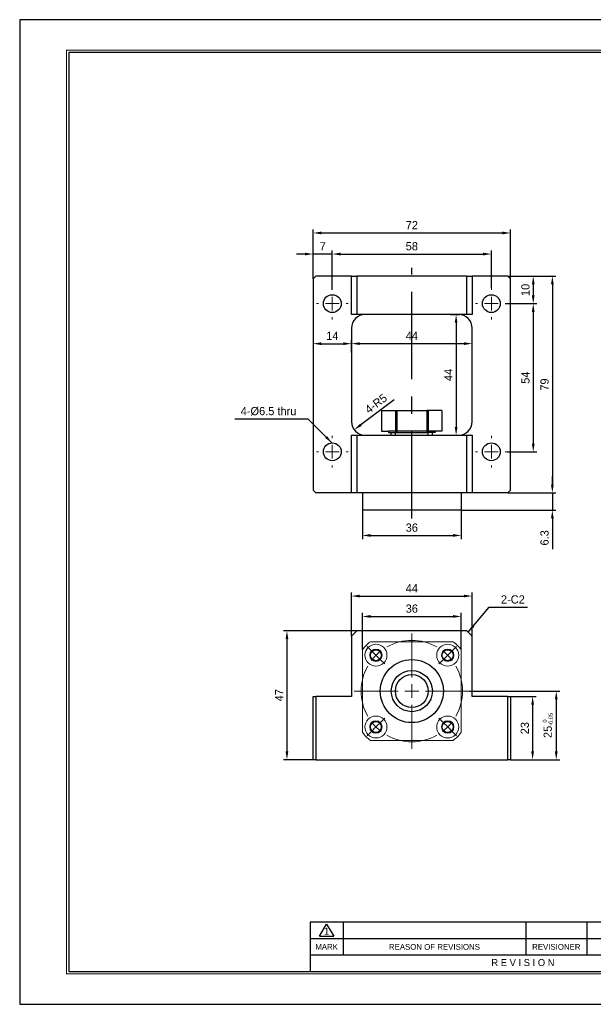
# Model space of a CAD drawing. Header units: millimetres. Extents: x 0 to 508, y 0 to 359.
# Tile 1 of 3: x 0 to 209, y 0 to 359. Entities that reach past the tile are written whole.
import ezdxf
from ezdxf.enums import TextEntityAlignment as Align

# ---------------------------------------------------------------- set-up
doc = ezdxf.new("R2010")
doc.units = ezdxf.units.MM
doc.linetypes.add('CENTER', pattern=[50.8, 31.75, -6.35, 6.35, -6.35])
doc.layers.get('0').update_dxf_attribs({"linetype": 'CONTINUOUS'})
doc.layers.get('DEFPOINTS').update_dxf_attribs({"linetype": 'CONTINUOUS'})
for name, color, linetype in [('center', 1, 'CENTER'), ('L1', 7, 'CONTINUOUS'), ('OUTLINE', 7, 'CONTINUOUS')]:
    doc.layers.add(name, color=color, linetype=linetype)
doc.dimstyles.get("Standard").update_dxf_attribs({"dimtxt": 3, "dimasz": 3, "dimexe": 1.3, "dimexo": 0, "dimgap": 1.3, "dimtad": 1, "dimdec": 3, "dimzin": 11, "dimdsep": 46, "dimtxsty": 'Standard', "dimcen": 0, "dimclrd": 5, "dimclre": 5, "dimclrt": 3, "dimadec": 0, "dimazin": 0, "dimtfac": 0.6, "dimtdec": 3, "dimtmove": 0, "dimatfit": 3, "dimfxl": 1.25, "dimtolj": 1, "dimtzin": 11, "dimarcsym": 0})

# ---------------------------------------------------------------- blocks, each defined once
blk = doc.blocks.new('표제란')
at = {"layer": 'L1', "color": 0}
for p, q in [((297, 210), (0, 210)), ((0, 210), (0, 0)), ((0, 0), (297, 0))]:
    blk.add_line(p, q, dxfattribs=at)
at = {"layer": 'L1'}
for p, q in [((160, 17.5), (62, 17.5)), ((62, 17.5), (62, 7)), ((64, 14.51), (65.5, 17.1)), ((65.5, 17.1), (67, 14.51)), ((69, 17.5), (69, 10.5)), ((108, 17.5), (108, 10.5)), ((121, 17.5), (121, 10.5)), ((147, 14), (62, 14)), ((64, 14.51), (67, 14.51)), ((147, 10.5), (62, 10.5))]:
    blk.add_line(p, q, dxfattribs=at)
at = {"layer": 'L1', "const_width": 0.25}
blk.add_lwpolyline([(290.5, 6.5), (290.5, 203.5), (10, 203.5), (10, 6.5)], close=True, dxfattribs=at)
at = {"layer": 'L1'}
blk.add_lwpolyline([(290, 7), (290, 203), (10.5, 203), (10.5, 7)], close=True, dxfattribs=at)
for s, height, p in [('1', 1.5, (65.5, 15.61)), ('MARK', 1.25, (65.5, 12.25)), ('REASON OF REVISIONS', 1.25, (88.5, 12.25)), ('REVISIONER', 1.25, (114.5, 12.25)), ('R E V I S I O N', 1.5, (107.38, 8.9))]:
    blk.add_text(s, height=height, dxfattribs=at).set_placement(p, align=Align.MIDDLE_CENTER)
for tag, p in [('필렛', (179.25, 10.9)), ('모따기', (179.25, 8.3))]:
    blk.add_attdef(tag, text='', height=1.15, dxfattribs=at).set_placement(p, align=Align.MIDDLE_LEFT)
at = {"layer": 'OUTLINE', "ltscale": 0.5}
for tag, p, height in [('TITLE', (237.17, 24.41), 2.5), ('도번', (251.18, 15.64), 2.5), ('SCALE', (253.78, 9.55), 1.2), ('DATE', (277.02, 9.51), 1.2)]:
    blk.add_attdef(tag, p, '', height=height, dxfattribs=at)
blk = doc.blocks.new('SW_CENTERMARKSYMBOL_0')
at = {"color": 0, "linetype": 'Continuous', "lineweight": 0}
for p, q in [((-13.08, -8.08), (-13.08, 7.92)), ((-27.93, 1.77), (-29.34, 3.18)), ((-26.16, 0), (-27.93, 1.77)), ((0, 0), (-1.77, -1.77)), ((0, 0), (1.77, 1.77)), ((1.77, 1.77), (3.18, 3.18)), ((-26.16, 0), (-24.4, -1.77)), ((-24.4, -1.77), (-22.98, -3.18)), ((-1.77, -1.77), (-3.18, -3.18)), ((-13.08, -13.08), (-13.08, -10.58)), ((-18.08, -13.08), (-34.08, -13.08)), ((-13.08, -13.08), (-15.58, -13.08)), ((-13.08, -13.08), (-13.08, -15.58)), ((-13.08, -13.08), (-10.58, -13.08)), ((-8.08, -13.08), (7.92, -13.08)), ((-13.08, -18.08), (-13.08, -34.08)), ((-26.16, -26.16), (-24.4, -24.4)), ((-24.4, -24.4), (-22.98, -22.98)), ((-1.77, -24.4), (-3.18, -22.98)), ((0, -26.16), (-1.77, -24.4)), ((-27.93, -27.93), (-29.34, -29.34)), ((-26.16, -26.16), (-27.93, -27.93)), ((0, -26.16), (1.77, -27.93)), ((1.77, -27.93), (3.18, -29.34))]:
    blk.add_line(p, q, dxfattribs=at)
for start, end in [(60.4853, 119.5147), (127.2573, 135), (45, 52.7427), (135, 142.7427), (37.2573, 45), (150.4853, 209.5147), (330.4853, 29.5147), (217.2573, 225), (315, 322.7427), (225, 232.7427), (307.2573, 315), (240.4853, 299.5147)]:
    blk.add_arc((-13.08, -13.08), 18.5, start, end, dxfattribs=at)
blk = doc.blocks.new('SW_CENTERMARKSYMBOL_1')
at = {"color": 0, "linetype": 'Continuous', "lineweight": 0}
for p, q in [((0, 5), (0, 5.75)), ((-5, 0), (-5.75, 0)), ((0, 0), (-2.5, 0)), ((0, 0), (0, 2.5)), ((0, 0), (0, -2.5)), ((0, 0), (2.5, 0)), ((5, 0), (5.75, 0)), ((0, -5), (0, -5.75))]:
    blk.add_line(p, q, dxfattribs=at)
blk = doc.blocks.new('SW_CENTERMARKSYMBOL_2')
at = {"color": 0, "linetype": 'Continuous', "lineweight": 0}
for p, q in [((0, 5), (0, 5.75)), ((-5, 0), (-5.75, 0)), ((0, 0), (-2.5, 0)), ((0, 0), (0, 2.5)), ((0, 0), (0, -2.5)), ((0, 0), (2.5, 0)), ((5, 0), (5.75, 0)), ((0, -5), (0, -5.75))]:
    blk.add_line(p, q, dxfattribs=at)
blk = doc.blocks.new('SW_CENTERMARKSYMBOL_3')
at = {"color": 0, "linetype": 'Continuous', "lineweight": 0}
for p, q in [((0, 5), (0, 5.75)), ((-5, 0), (-5.75, 0)), ((0, 0), (-2.5, 0)), ((0, 0), (0, 2.5)), ((0, 0), (0, -2.5)), ((0, 0), (2.5, 0)), ((5, 0), (5.75, 0)), ((0, -5), (0, -5.75))]:
    blk.add_line(p, q, dxfattribs=at)
blk = doc.blocks.new('SW_CENTERMARKSYMBOL_4')
at = {"color": 0, "linetype": 'Continuous', "lineweight": 0}
for p, q in [((0, 5), (0, 5.75)), ((-5, 0), (-5.75, 0)), ((0, 0), (-2.5, 0)), ((0, 0), (0, 2.5)), ((0, 0), (0, -2.5)), ((0, 0), (2.5, 0)), ((5, 0), (5.75, 0)), ((0, -5), (0, -5.75))]:
    blk.add_line(p, q, dxfattribs=at)
blk = doc.blocks.new('*D7')
at = {"layer": 'DEFPOINTS', "color": 0, "ltscale": 0.5}
for p in [(124.99, 180.09), (160.99, 180.09), (160.99, 170.89)]:
    blk.add_point(p, dxfattribs=at)
at = {"layer": 'OUTLINE', "color": 5, "lineweight": -2, "ltscale": 0.5}
for p, q in [((124.99, 180.09), (124.99, 169.59)), ((160.99, 180.09), (160.99, 169.59)), ((127.99, 170.89), (157.99, 170.89))]:
    blk.add_line(p, q, dxfattribs=at)
at = {"layer": 'OUTLINE', "color": 5, "ltscale": 0.5}
for points in [[(127.99, 171.39), (127.99, 170.39), (124.99, 170.89)], [(157.99, 171.39), (157.99, 170.39), (160.99, 170.89)]]:
    blk.add_solid(points, dxfattribs=at)
at = {"layer": 'OUTLINE', "color": 3, "ltscale": 0.5, "insert": (142.99, 173.73), "char_height": 3, "attachment_point": 5}
blk.add_mtext('\\A1;36', dxfattribs=at)
blk = doc.blocks.new('*D8')
at = {"layer": 'DEFPOINTS', "color": 0, "ltscale": 0.5}
for p in [(177.99, 186.39), (160.99, 180.09), (194.23, 180.09)]:
    blk.add_point(p, dxfattribs=at)
at = {"layer": 'OUTLINE', "color": 5, "lineweight": -2, "ltscale": 0.5}
for p, q in [((194.23, 189.39), (194.23, 192.39)), ((177.99, 186.39), (195.53, 186.39)), ((194.23, 186.39), (194.23, 180.09)), ((160.99, 180.09), (195.53, 180.09)), ((194.23, 177.09), (194.23, 165.92))]:
    blk.add_line(p, q, dxfattribs=at)
at = {"layer": 'OUTLINE', "color": 5, "ltscale": 0.5}
for points in [[(193.73, 189.39), (194.73, 189.39), (194.23, 186.39)], [(193.73, 177.09), (194.73, 177.09), (194.23, 180.09)]]:
    blk.add_solid(points, dxfattribs=at)
at = {"layer": 'OUTLINE', "color": 3, "ltscale": 0.5, "insert": (191.39, 170.01), "char_height": 3, "attachment_point": 5, "rotation": 90}
blk.add_mtext('\\A1;6.3', dxfattribs=at)
blk = doc.blocks.new('*D9')
at = {"layer": 'DEFPOINTS', "color": 0, "ltscale": 0.5}
for p in [(177.99, 265.39), (176.99, 255.39), (187.26, 255.39)]:
    blk.add_point(p, dxfattribs=at)
at = {"layer": 'OUTLINE', "color": 5, "lineweight": -2, "ltscale": 0.5}
for p, q in [((177.99, 265.39), (188.56, 265.39)), ((187.26, 262.39), (187.26, 258.39)), ((176.99, 255.39), (188.56, 255.39))]:
    blk.add_line(p, q, dxfattribs=at)
at = {"layer": 'OUTLINE', "color": 5, "ltscale": 0.5}
for points in [[(186.76, 262.39), (187.76, 262.39), (187.26, 265.39)], [(186.76, 258.39), (187.76, 258.39), (187.26, 255.39)]]:
    blk.add_solid(points, dxfattribs=at)
at = {"layer": 'OUTLINE', "color": 3, "ltscale": 0.5, "insert": (184.42, 260.39), "char_height": 3, "attachment_point": 5, "rotation": 90}
blk.add_mtext('\\A1;10', dxfattribs=at)
blk = doc.blocks.new('*D10')
at = {"layer": 'DEFPOINTS', "color": 0, "ltscale": 0.5}
for p in [(176.99, 255.39), (177.74, 201.39), (187.26, 201.39)]:
    blk.add_point(p, dxfattribs=at)
at = {"layer": 'OUTLINE', "color": 5, "lineweight": -2, "ltscale": 0.5}
for p, q in [((176.99, 255.39), (188.56, 255.39)), ((187.26, 252.39), (187.26, 204.39)), ((177.74, 201.39), (188.56, 201.39))]:
    blk.add_line(p, q, dxfattribs=at)
at = {"layer": 'OUTLINE', "color": 5, "ltscale": 0.5}
for points in [[(186.76, 252.39), (187.76, 252.39), (187.26, 255.39)], [(186.76, 204.39), (187.76, 204.39), (187.26, 201.39)]]:
    blk.add_solid(points, dxfattribs=at)
at = {"layer": 'OUTLINE', "color": 3, "ltscale": 0.5, "insert": (184.42, 228.39), "char_height": 3, "attachment_point": 5, "rotation": 90}
blk.add_mtext('\\A1;54', dxfattribs=at)
blk = doc.blocks.new('*D11')
at = {"layer": 'DEFPOINTS', "color": 0, "ltscale": 0.5}
for p in [(177.99, 265.39), (177.99, 186.39), (194.23, 186.39)]:
    blk.add_point(p, dxfattribs=at)
at = {"layer": 'OUTLINE', "color": 5, "lineweight": -2, "ltscale": 0.5}
for p, q in [((177.99, 265.39), (195.53, 265.39)), ((194.23, 262.39), (194.23, 189.39)), ((177.99, 186.39), (195.53, 186.39))]:
    blk.add_line(p, q, dxfattribs=at)
at = {"layer": 'OUTLINE', "color": 5, "ltscale": 0.5}
for points in [[(193.73, 262.39), (194.73, 262.39), (194.23, 265.39)], [(193.73, 189.39), (194.73, 189.39), (194.23, 186.39)]]:
    blk.add_solid(points, dxfattribs=at)
at = {"layer": 'OUTLINE', "color": 3, "ltscale": 0.5, "insert": (191.39, 225.89), "char_height": 3, "attachment_point": 5, "rotation": 90}
blk.add_mtext('\\A1;79', dxfattribs=at)
blk = doc.blocks.new('*D12')
at = {"layer": 'DEFPOINTS', "color": 0, "ltscale": 0.5}
for p in [(106.99, 273.45), (106.99, 264.39), (113.99, 261.14)]:
    blk.add_point(p, dxfattribs=at)
at = {"layer": 'OUTLINE', "color": 5, "lineweight": -2, "ltscale": 0.5}
for p, q in [((103.99, 273.45), (100.99, 273.45)), ((106.99, 264.39), (106.99, 274.75)), ((113.99, 273.45), (106.99, 273.45)), ((113.99, 261.14), (113.99, 274.75)), ((116.99, 273.45), (119.99, 273.45))]:
    blk.add_line(p, q, dxfattribs=at)
at = {"layer": 'OUTLINE', "color": 5, "ltscale": 0.5}
for points in [[(103.99, 273.95), (103.99, 272.95), (106.99, 273.45)], [(116.99, 273.95), (116.99, 272.95), (113.99, 273.45)]]:
    blk.add_solid(points, dxfattribs=at)
at = {"layer": 'OUTLINE', "color": 3, "ltscale": 0.5, "insert": (110.49, 276.28), "char_height": 3, "attachment_point": 5}
blk.add_mtext('\\A1;7', dxfattribs=at)
blk = doc.blocks.new('*D13')
at = {"layer": 'DEFPOINTS', "color": 0, "ltscale": 0.5}
for p in [(171.99, 273.45), (113.99, 260.39), (171.99, 261.14)]:
    blk.add_point(p, dxfattribs=at)
at = {"layer": 'OUTLINE', "color": 5, "lineweight": -2, "ltscale": 0.5}
for p, q in [((113.99, 260.39), (113.99, 274.75)), ((116.99, 273.45), (168.99, 273.45)), ((171.99, 261.14), (171.99, 274.75))]:
    blk.add_line(p, q, dxfattribs=at)
at = {"layer": 'OUTLINE', "color": 5, "ltscale": 0.5}
for points in [[(116.99, 273.95), (116.99, 272.95), (113.99, 273.45)], [(168.99, 273.95), (168.99, 272.95), (171.99, 273.45)]]:
    blk.add_solid(points, dxfattribs=at)
at = {"layer": 'OUTLINE', "color": 3, "ltscale": 0.5, "insert": (142.99, 276.28), "char_height": 3, "attachment_point": 5}
blk.add_mtext('\\A1;58', dxfattribs=at)
blk = doc.blocks.new('*D14')
at = {"layer": 'DEFPOINTS', "color": 0, "ltscale": 0.5}
for p in [(178.99, 281.14), (106.99, 264.39), (178.99, 264.39)]:
    blk.add_point(p, dxfattribs=at)
at = {"layer": 'OUTLINE', "color": 5, "lineweight": -2, "ltscale": 0.5}
for p, q in [((106.99, 264.39), (106.99, 282.44)), ((109.99, 281.14), (175.99, 281.14)), ((178.99, 264.39), (178.99, 282.44))]:
    blk.add_line(p, q, dxfattribs=at)
at = {"layer": 'OUTLINE', "color": 5, "ltscale": 0.5}
for points in [[(109.99, 281.64), (109.99, 280.64), (106.99, 281.14)], [(175.99, 281.64), (175.99, 280.64), (178.99, 281.14)]]:
    blk.add_solid(points, dxfattribs=at)
at = {"layer": 'OUTLINE', "color": 3, "ltscale": 0.5, "insert": (142.99, 283.98), "char_height": 3, "attachment_point": 5}
blk.add_mtext('\\A1;72', dxfattribs=at)
blk = doc.blocks.new('*D15')
at = {"layer": 'DEFPOINTS', "color": 0, "ltscale": 0.5}
for p in [(106.99, 242.37), (120.99, 240.79), (120.99, 239.5)]:
    blk.add_point(p, dxfattribs=at)
at = {"layer": 'OUTLINE', "color": 5, "lineweight": -2, "ltscale": 0.5}
for p, q in [((106.99, 242.37), (106.99, 239.49)), ((109.99, 240.79), (117.99, 240.79)), ((120.99, 239.5), (120.99, 242.09))]:
    blk.add_line(p, q, dxfattribs=at)
at = {"layer": 'OUTLINE', "color": 5, "ltscale": 0.5}
for points in [[(109.99, 241.29), (109.99, 240.29), (106.99, 240.79)], [(117.99, 241.29), (117.99, 240.29), (120.99, 240.79)]]:
    blk.add_solid(points, dxfattribs=at)
at = {"layer": 'OUTLINE', "color": 3, "ltscale": 0.5, "insert": (113.99, 243.63), "char_height": 3, "attachment_point": 5}
blk.add_mtext('\\A1;14', dxfattribs=at)
blk = doc.blocks.new('*D16')
at = {"layer": 'DEFPOINTS', "color": 0, "ltscale": 0.5}
for p in [(164.99, 240.8), (120.99, 237.62), (164.99, 238.61)]:
    blk.add_point(p, dxfattribs=at)
at = {"layer": 'OUTLINE', "color": 5, "lineweight": -2, "ltscale": 0.5}
for p, q in [((120.99, 237.62), (120.99, 242.1)), ((123.99, 240.8), (161.99, 240.8)), ((164.99, 238.61), (164.99, 242.1))]:
    blk.add_line(p, q, dxfattribs=at)
at = {"layer": 'OUTLINE', "color": 5, "ltscale": 0.5}
for points in [[(123.99, 241.3), (123.99, 240.3), (120.99, 240.8)], [(161.99, 241.3), (161.99, 240.3), (164.99, 240.8)]]:
    blk.add_solid(points, dxfattribs=at)
at = {"layer": 'OUTLINE', "color": 3, "ltscale": 0.5, "insert": (142.99, 243.64), "char_height": 3, "attachment_point": 5}
blk.add_mtext('\\A1;44', dxfattribs=at)
blk = doc.blocks.new('*D17')
at = {"layer": 'DEFPOINTS', "color": 0, "ltscale": 0.5}
for p in [(157.06, 251.39), (156.27, 207.39), (159.14, 207.39)]:
    blk.add_point(p, dxfattribs=at)
at = {"layer": 'OUTLINE', "color": 5, "lineweight": -2, "ltscale": 0.5}
for p, q in [((157.06, 251.39), (160.44, 251.39)), ((159.14, 248.39), (159.14, 210.39)), ((156.27, 207.39), (160.44, 207.39))]:
    blk.add_line(p, q, dxfattribs=at)
at = {"layer": 'OUTLINE', "color": 5, "ltscale": 0.5}
for points in [[(158.64, 248.39), (159.64, 248.39), (159.14, 251.39)], [(158.64, 210.39), (159.64, 210.39), (159.14, 207.39)]]:
    blk.add_solid(points, dxfattribs=at)
at = {"layer": 'OUTLINE', "color": 3, "ltscale": 0.5, "insert": (156.3, 229.39), "char_height": 3, "attachment_point": 5, "rotation": 90}
blk.add_mtext('\\A1;44', dxfattribs=at)
blk = doc.blocks.new('*D18')
at = {"layer": 'DEFPOINTS', "color": 0, "ltscale": 0.5}
for p in [(125.99, 212.39), (121.99, 209.38)]:
    blk.add_point(p, dxfattribs=at)
at = {"layer": 'OUTLINE', "color": 5, "lineweight": -2, "ltscale": 0.5}
blk.add_line((136.51, 220.33), (124.39, 211.19), dxfattribs=at)
at = {"layer": 'OUTLINE', "color": 5, "ltscale": 0.5}
blk.add_solid([(124.09, 211.59), (124.69, 210.79), (121.99, 209.38)], dxfattribs=at)
at = {"layer": 'OUTLINE', "color": 3, "ltscale": 0.5, "insert": (129.93, 218.93), "char_height": 3, "attachment_point": 5, "rotation": 37.0225}
blk.add_mtext('\\A1;4-R5', dxfattribs=at)
blk = doc.blocks.new('*D19')
at = {"layer": 'DEFPOINTS', "color": 0, "ltscale": 0.5}
for p in [(160.99, 141.37), (124.99, 129.27), (160.99, 129.27)]:
    blk.add_point(p, dxfattribs=at)
at = {"layer": 'OUTLINE', "color": 5, "lineweight": -2, "ltscale": 0.5}
for p, q in [((124.99, 129.27), (124.99, 142.67)), ((127.99, 141.37), (157.99, 141.37)), ((160.99, 129.27), (160.99, 142.67))]:
    blk.add_line(p, q, dxfattribs=at)
at = {"layer": 'OUTLINE', "color": 5, "ltscale": 0.5}
for points in [[(127.99, 141.87), (127.99, 140.87), (124.99, 141.37)], [(157.99, 141.87), (157.99, 140.87), (160.99, 141.37)]]:
    blk.add_solid(points, dxfattribs=at)
at = {"layer": 'OUTLINE', "color": 3, "ltscale": 0.5, "insert": (142.99, 144.21), "char_height": 3, "attachment_point": 5}
blk.add_mtext('\\A1;36', dxfattribs=at)
blk = doc.blocks.new('*D20')
at = {"layer": 'DEFPOINTS', "color": 0, "ltscale": 0.5}
for p in [(164.99, 148.8), (120.99, 134.16), (164.99, 134.16)]:
    blk.add_point(p, dxfattribs=at)
at = {"layer": 'OUTLINE', "color": 5, "lineweight": -2, "ltscale": 0.5}
for p, q in [((120.99, 134.16), (120.99, 150.1)), ((123.99, 148.8), (161.99, 148.8)), ((164.99, 134.16), (164.99, 150.1))]:
    blk.add_line(p, q, dxfattribs=at)
at = {"layer": 'OUTLINE', "color": 5, "ltscale": 0.5}
for points in [[(123.99, 149.3), (123.99, 148.3), (120.99, 148.8)], [(161.99, 149.3), (161.99, 148.3), (164.99, 148.8)]]:
    blk.add_solid(points, dxfattribs=at)
at = {"layer": 'OUTLINE', "color": 3, "ltscale": 0.5, "insert": (142.99, 151.64), "char_height": 3, "attachment_point": 5}
blk.add_mtext('\\A1;44', dxfattribs=at)
blk = doc.blocks.new('*D21')
at = {"layer": 'DEFPOINTS', "color": 0, "ltscale": 0.5}
for p in [(122.99, 136.16), (97.46, 89.16), (106.99, 89.16)]:
    blk.add_point(p, dxfattribs=at)
at = {"layer": 'OUTLINE', "color": 5, "lineweight": -2, "ltscale": 0.5}
for p, q in [((122.99, 136.16), (96.16, 136.16)), ((97.46, 133.16), (97.46, 92.16)), ((106.99, 89.16), (96.16, 89.16))]:
    blk.add_line(p, q, dxfattribs=at)
at = {"layer": 'OUTLINE', "color": 5, "ltscale": 0.5}
for points in [[(96.96, 133.16), (97.96, 133.16), (97.46, 136.16)], [(96.96, 92.16), (97.96, 92.16), (97.46, 89.16)]]:
    blk.add_solid(points, dxfattribs=at)
at = {"layer": 'OUTLINE', "color": 3, "ltscale": 0.5, "insert": (94.62, 112.66), "char_height": 3, "attachment_point": 5, "rotation": 90}
blk.add_mtext('\\A1;47', dxfattribs=at)
blk = doc.blocks.new('*D22')
at = {"layer": 'DEFPOINTS', "color": 0, "ltscale": 0.5}
for p in [(178.99, 112.16), (178.99, 89.16), (187.04, 89.16)]:
    blk.add_point(p, dxfattribs=at)
at = {"layer": 'OUTLINE', "color": 5, "lineweight": -2, "ltscale": 0.5}
for p, q in [((178.99, 112.16), (188.34, 112.16)), ((187.04, 109.16), (187.04, 92.16)), ((178.99, 89.16), (188.34, 89.16))]:
    blk.add_line(p, q, dxfattribs=at)
at = {"layer": 'OUTLINE', "color": 5, "ltscale": 0.5}
for points in [[(186.54, 109.16), (187.54, 109.16), (187.04, 112.16)], [(186.54, 92.16), (187.54, 92.16), (187.04, 89.16)]]:
    blk.add_solid(points, dxfattribs=at)
at = {"layer": 'OUTLINE', "color": 3, "ltscale": 0.5, "insert": (184.2, 100.66), "char_height": 3, "attachment_point": 5, "rotation": 90}
blk.add_mtext('\\A1;23', dxfattribs=at)
blk = doc.blocks.new('*D23')
at = {"layer": 'DEFPOINTS', "color": 0, "ltscale": 0.5}
for p in [(163.99, 114.16), (178.99, 89.16), (195.65, 89.16)]:
    blk.add_point(p, dxfattribs=at)
at = {"layer": 'OUTLINE', "color": 5, "lineweight": -2, "ltscale": 0.5}
for p, q in [((163.99, 114.16), (196.95, 114.16)), ((195.65, 111.16), (195.65, 92.16)), ((178.99, 89.16), (196.95, 89.16))]:
    blk.add_line(p, q, dxfattribs=at)
at = {"layer": 'OUTLINE', "color": 5, "ltscale": 0.5}
for points in [[(195.15, 111.16), (196.15, 111.16), (195.65, 114.16)], [(195.15, 92.16), (196.15, 92.16), (195.65, 89.16)]]:
    blk.add_solid(points, dxfattribs=at)
at = {"layer": 'OUTLINE', "color": 3, "ltscale": 0.5, "insert": (192.53, 101.66), "char_height": 3, "attachment_point": 5, "rotation": 90}
blk.add_mtext('\\A1;25{\\C3;\\H1.5;\\S  0^ -0.05;}', dxfattribs=at)

msp = doc.modelspace()

# ---------------------------------------------------------------- linework, layer by layer
at = {"linetype": 'ByBlock', "lineweight": 9}
for p, q in [((124.9871, 99.0511), (124.9871, 129.2674)), ((158.0947, 132.1594), (127.8792, 132.1594)), ((160.9871, 99.0515), (160.9871, 129.267)), ((158.0951, 96.1594), (127.8789, 96.1594))]:
    msp.add_line(p, q, dxfattribs=at)
at = {"lineweight": 9}
for centre, radius in [((129.9058, 127.2411), 4), ((129.9058, 127.2411), 2.25), ((156.0688, 127.2408), 4), ((156.0688, 127.2408), 2.25), ((142.9871, 114.1594), 11.5), ((129.9055, 101.078), 4), ((156.0685, 101.0777), 4), ((129.9055, 101.078), 2.25), ((156.0685, 101.0777), 2.25)]:
    msp.add_circle(centre, radius, dxfattribs=at)
at = {"linetype": 'ByBlock', "lineweight": 9}
for start, end in [(130.007157, 139.991649), (40.007157, 49.992843), (220.008351, 229.992843), (310.008351, 319.992843)]:
    msp.add_arc((142.987, 114.1592), 23.5, start, end, dxfattribs=at)
at = {"layer": 'center'}
msp.add_line((142.9868, 177.0921), (142.9868, 268.3921), dxfattribs=at)
at = {"layer": 'OUTLINE'}
for p, q in [((107.9868, 265.3921), (106.9868, 264.3921)), ((106.9868, 264.3921), (106.9868, 187.3921)), ((120.9868, 265.3921), (107.9868, 265.3921)), ((120.9868, 251.3921), (120.9868, 265.3921)), ((120.9868, 265.3921), (122.9868, 265.3921)), ((122.9868, 265.3921), (122.9868, 251.3921)), ((162.9868, 265.3921), (122.9868, 265.3921)), ((162.9868, 251.3921), (162.9868, 265.3921)), ((162.9868, 265.3921), (164.9868, 265.3921)), ((164.9868, 265.3921), (164.9868, 251.3921)), ((177.9868, 265.3921), (164.9868, 265.3921)), ((178.9868, 264.3921), (177.9868, 265.3921)), ((178.9868, 187.3921), (178.9868, 264.3921)), ((122.9868, 251.3921), (120.9868, 251.3921)), ((162.9868, 251.3921), (122.9868, 251.3921)), ((164.9868, 251.3921), (162.9868, 251.3921)), ((120.9868, 246.3921), (120.9868, 212.3921)), ((164.9868, 212.3921), (164.9868, 246.3921)), ((131.9868, 216.3921), (131.9868, 208.8921)), ((131.9868, 216.3921), (137.4868, 216.3921)), ((136.9868, 216.3921), (136.9868, 208.3921)), ((137.4868, 216.3921), (137.4868, 208.3921)), ((137.4868, 216.3921), (148.4868, 216.3921)), ((148.4868, 216.3921), (148.4868, 208.3921)), ((153.9868, 216.3921), (148.4868, 216.3921)), ((148.9868, 216.3921), (148.9868, 208.3921)), ((153.9868, 216.3921), (153.9868, 208.8921)), ((131.9868, 208.8921), (134.4868, 208.8921)), ((134.4868, 208.8921), (134.4868, 208.3921)), ((151.4868, 208.8921), (134.4868, 208.8921)), ((134.4868, 208.3921), (137.4868, 208.3921)), ((135.4868, 207.3921), (135.4868, 208.3921)), ((135.4868, 208.3921), (136.9868, 208.3921)), ((136.9868, 207.3921), (136.9868, 208.3921)), ((137.4868, 208.3921), (148.4868, 208.3921)), ((151.4868, 208.3921), (148.4868, 208.3921)), ((148.9868, 207.3921), (148.9868, 208.3921)), ((150.4868, 208.3921), (148.9868, 208.3921)), ((150.4868, 207.3921), (150.4868, 208.3921)), ((151.4868, 208.8921), (151.4868, 208.3921)), ((153.9868, 208.8921), (151.4868, 208.8921)), ((120.9868, 186.3921), (120.9868, 207.3921)), ((120.9868, 207.3921), (122.9868, 207.3921)), ((122.9868, 207.3921), (122.9868, 186.3921)), ((122.9868, 207.3921), (162.9868, 207.3921)), ((162.9868, 186.3921), (162.9868, 207.3921)), ((162.9868, 207.3921), (164.9868, 207.3921)), ((164.9868, 207.3921), (164.9868, 186.3921)), ((106.9868, 187.3921), (107.9868, 186.3921)), ((177.9868, 186.3921), (178.9868, 187.3921)), ((120.9868, 186.3921), (107.9868, 186.3921)), ((122.9868, 186.3921), (120.9868, 186.3921)), ((162.9868, 186.3921), (122.9868, 186.3921)), ((124.9866, 186.3921), (124.9866, 180.0921)), ((160.9866, 186.3921), (160.9866, 180.0921)), ((164.9868, 186.3921), (162.9868, 186.3921)), ((177.9868, 186.3921), (164.9868, 186.3921)), ((160.9866, 180.0921), (124.9866, 180.0921)), ((122.9868, 136.1594), (120.9868, 134.1594)), ((120.9868, 134.1594), (120.9868, 112.1594)), ((162.9868, 136.1594), (122.9868, 136.1594)), ((164.9868, 134.1594), (162.9868, 136.1594)), ((164.9868, 112.1594), (164.9868, 134.1594)), ((106.9868, 89.1594), (106.9868, 112.1594)), ((106.9868, 112.1594), (107.9868, 112.1594)), ((107.9868, 112.1594), (107.9868, 89.1594)), ((120.9868, 112.1594), (107.9868, 112.1594)), ((177.9868, 112.1594), (164.9868, 112.1594)), ((177.9868, 89.1594), (177.9868, 112.1594)), ((177.9868, 112.1594), (178.9868, 112.1594)), ((178.9868, 112.1594), (178.9868, 89.1594)), ((107.9868, 89.1594), (106.9868, 89.1594)), ((107.9868, 89.1594), (177.9868, 89.1594)), ((178.9868, 89.1594), (177.9868, 89.1594))]:
    msp.add_line(p, q, dxfattribs=at)
for centre, radius in [((113.9868, 255.3921), 3.25), ((171.9868, 255.3921), 3.25), ((113.9868, 201.3921), 3.25), ((171.9868, 201.3921), 3.25), ((129.9054, 127.2409), 2), ((156.0683, 127.2409), 2), ((142.9868, 114.1594), 11.5), ((142.9868, 114.1594), 7.5), ((142.9868, 114.1594), 6), ((129.9054, 101.0779), 2), ((156.0683, 101.0779), 2)]:
    msp.add_circle(centre, radius, dxfattribs=at)
for centre, start, end in [((125.9868, 246.3921), 90, 180), ((159.9868, 246.3921), 0, 90), ((125.9868, 212.3921), 180, 270), ((159.9868, 212.3921), 270, 0)]:
    msp.add_arc(centre, 5, start, end, dxfattribs=at)

# ---------------------------------------------------------------- block references
at = {"layer": 'center'}
for name, p in [('SW_CENTERMARKSYMBOL_2', (113.9868, 255.3921)), ('SW_CENTERMARKSYMBOL_4', (171.9868, 255.3921)), ('SW_CENTERMARKSYMBOL_1', (113.9868, 201.3921)), ('SW_CENTERMARKSYMBOL_3', (171.9868, 201.3921)), ('SW_CENTERMARKSYMBOL_0', (156.0683, 127.2409))]:
    msp.add_blockref(name, p, dxfattribs=at)
at = {"layer": 'OUTLINE', "xscale": 1.7089192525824, "yscale": 1.7089192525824, "zscale": 1.7089192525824}
msp.add_blockref('표제란', (0, 0), dxfattribs=at)

# ---------------------------------------------------------------- texts
at = {"layer": 'OUTLINE', "color": 3, "ltscale": 0.5, "char_height": 3}
for s, insert, attachment_point in [('\\A1;4-%%c6.5 thru', (100.8859, 214.6054), 9), ('\\A1;2-C2', (175.4872, 146.0297), 7)]:
    msp.add_mtext(s, dxfattribs=dict(at, insert=insert, attachment_point=attachment_point))

# ---------------------------------------------------------------- dimensions: what is measured, and where the dimension line sits
at = {"layer": 'OUTLINE', "ltscale": 0.5}
for base, p1, p2, picture, middle in [((178.9868, 281.1371), (106.9868, 264.3921), (178.9868, 264.3921), '*D14', (142.9868, 283.9771)), ((106.9868, 273.4465), (113.9868, 261.1421), (106.9868, 264.3921), '*D12', (110.4868, 276.2845)), ((171.9868, 273.4465), (113.9868, 260.3921), (171.9868, 261.1421), '*D13', (142.9868, 276.2845)), ((120.9868, 240.7909), (106.9868, 242.3742), (120.9868, 239.5045), '*D15', (113.9868, 243.6329)), ((164.9868, 240.7977), (120.9868, 237.6243), (164.9868, 238.6139), '*D16', (142.9868, 243.6376)), ((160.9866, 170.8873), (124.9866, 180.0921), (160.9866, 180.0921), '*D7', (142.9866, 173.7253)), ((164.9868, 148.8017), (120.9868, 134.1594), (164.9868, 134.1594), '*D20', (142.9868, 151.6416)), ((160.9871, 141.3741), (124.9871, 129.2674), (160.9871, 129.267), '*D19', (142.9871, 144.212))]:
    dim = msp.add_linear_dim(base=base, p1=p1, p2=p2, dimstyle='Standard', dxfattribs=at)
    dim.commit()
    dim.dimension.update_dxf_attribs({"geometry": picture, "text_midpoint": middle})
for base, p1, p2, picture, middle in [((187.2629, 255.3921), (177.9868, 265.3921), (176.9868, 255.3921), '*D9', (184.421, 260.3921)), ((194.2294, 186.3921), (177.9868, 265.3921), (177.9868, 186.3921), '*D11', (191.3895, 225.8921)), ((187.2629, 201.3921), (176.9868, 255.3921), (177.7368, 201.3921), '*D10', (184.423, 228.3921)), ((159.1375, 207.3921), (157.0584, 251.3921), (156.2663, 207.3921), '*D17', (156.2976, 229.3921)), ((194.2294, 180.0921), (177.9868, 186.3921), (160.9866, 180.0921), '*D8', (191.3915, 170.0058)), ((97.4584, 89.1594), (122.9868, 136.1594), (106.9868, 89.1594), '*D21', (94.6164, 112.6594)), ((187.0355, 89.1594), (178.9868, 112.1594), (178.9868, 89.1594), '*D22', (184.1976, 100.6594))]:
    dim = msp.add_linear_dim(base=base, p1=p1, p2=p2, angle=90, dimstyle='Standard', dxfattribs=at)
    dim.commit()
    dim.dimension.update_dxf_attribs({"geometry": picture, "text_midpoint": middle})
dim = msp.add_radius_dim(center=(125.9868, 212.3921), mpoint=(121.9948, 209.3815), text='4-<>', dimstyle='Standard', dxfattribs=at)
dim.commit()
dim.dimension.update_dxf_attribs({"geometry": '*D18', "text_midpoint": (131.6456, 216.6597), "dimtype": 164})
dim = msp.add_linear_dim(base=(195.652, 89.1594), p1=(163.9868, 114.1594), p2=(178.9868, 89.1594), angle=90, text='<>{\\C3;\\H1.5;\\S  0^ -0.05;}', dimstyle='Standard', override={"dimgap": 1.3, "dimsah": 1, "dimse1": 0, "dimse2": 0, "dimsd1": 0, "dimsd2": 0, "dimtol": 0, "dimlim": 0}, dxfattribs=at)
dim.commit()
dim.dimension.update_dxf_attribs({"geometry": '*D23', "text_midpoint": (192.5281, 101.6594)})

# ---------------------------------------------------------------- leaders
at = {"layer": 'OUTLINE', "ltscale": 0.5, "annotation_type": 0, "has_hookline": 1}
for points, hookline_direction, text_width in [([(113.8596, 204.6396), (105.1859, 213.3054), (102.1859, 213.3054)], 1, 22.3782), ([(163.507, 135.6392), (171.1872, 144.7297), (174.1872, 144.7297)], 0, 9.7071)]:
    msp.add_leader(points, dimstyle='Standard', dxfattribs=dict(at, hookline_direction=hookline_direction, text_width=text_width))

doc.saveas('drawing.dxf')
